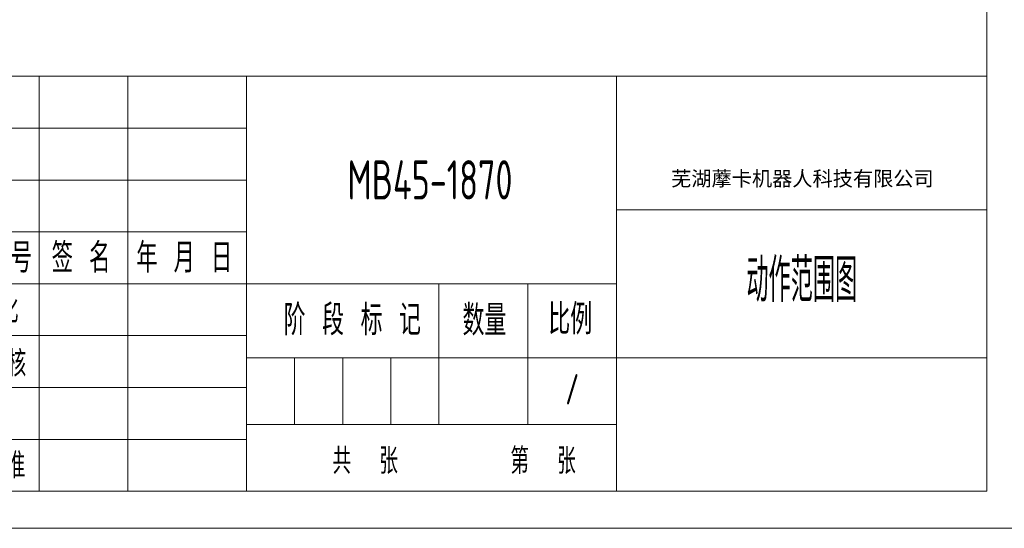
# Model space of a CAD drawing. Header units: millimetres. Extents: x -8713 to 3261, y -18743 to -8704.
# Tile 2 of 133: x -6162 to -1668, y -18743 to -16423. Entities that reach past the tile are written whole.
import ezdxf
from ezdxf.enums import TextEntityAlignment as Align

# ---------------------------------------------------------------- set-up
doc = ezdxf.new("R2010")
doc.units = ezdxf.units.MM
doc.header["$LTSCALE"] = 10
for name, color, linetype, lineweight in [('1轮廓实线层', 7, 'Continuous', 18), ('2细线层', 4, 'Continuous', 13), ('6文字层', 3, 'Continuous', 13), ('图框层', 7, 'Continuous', 18)]:
    doc.layers.add(name, color=color, linetype=linetype, lineweight=lineweight)
doc.styles.add('PC_TEXTSTYLE', font='ISOCP.SHX', dxfattribs={"width": 0.707, "bigfont": 'GBCBIG.SHX'})
doc.styles.add('仿宋体', font='txt')
doc.styles.add('标准汉字', font='gbenor.shx', dxfattribs={"bigfont": 'gbcbig.shx'})

# ---------------------------------------------------------------- blocks, each defined once
blk = doc.blocks.new('ZwmFrameMain_A4^_^无分区图框^_^portrait')
at = {"layer": '1轮廓实线层'}
for p in [(180, 287), (0, 0)]:
    blk.add_line(p, (180, 0), dxfattribs=at)
at = {"layer": '2细线层'}
blk.add_line((-25, -5), (185, -5), dxfattribs=at)
blk = doc.blocks.new('ZwmFrameMain_纵向标题栏')
at = {"layer": '1轮廓实线层'}
blk.add_line((-180, 56), (0, 56), dxfattribs=at)
at = {"layer": '2细线层', "color": 6, "linetype": 'Continuous'}
for p, q in [((-128, 0), (-128, 56)), ((-128, 28), (-128, 56)), ((-116, 0), (-116, 56)), ((-100, 0), (-100, 56)), ((-50, 0), (-50, 56)), ((-180, 49), (-100, 49)), ((-180, 42), (-100, 42)), ((-50, 38), (0, 38)), ((-180, 35), (-100, 35)), ((-180, 28), (-50, 28)), ((-74, 9), (-74, 28)), ((-62, 9), (-62, 28)), ((-180, 21), (-100, 21)), ((-100, 18), (0, 18)), ((-93.5, 9), (-93.5, 18)), ((-87, 9), (-87, 18)), ((-80.5, 9), (-80.5, 18)), ((-180, 14), (-100, 14)), ((-100, 9), (-50, 9)), ((-180, 7), (-100, 7))]:
    blk.add_line(p, q, dxfattribs=at)
at = {"layer": '6文字层', "color": 4, "linetype": 'Continuous', "insert": (-24.91, 42.09), "char_height": 2, "width": 55.1899, "attachment_point": 5, "style": '仿宋体'}
blk.add_mtext('芜湖藦卡机器人科技有限公司', dxfattribs=at)
at = {"layer": '6文字层', "color": 6, "style": '标准汉字'}
for s, insert, char_height, width, attachment_point in [('更改文件号', (-136.14, 31.5), 4, 29.3, 5), ('签 名', (-122.34, 31.5), 4, 14.8571, 5), ('年 月 日', (-108.39, 31.5), 4, 23.9643, 5), ('标准化', (-134.58, 24.45), 3.5, 15.4875, 5), ('阶 段 标 记', (-94.98, 21.04), 4.118, 30.425, 7), ('数量', (-70.82, 21), 4.118, 10.0187, 7), ('比例', (-59.23, 21.15), 4.118, 9.4062, 7), ('审  核', (-134.15, 17.23), 3.5, 16.4625, 5), ('共  张        第  张', (-88.37, 2.32), 3.5, 60.8437, 7), ('批  准', (-134.27, 3.47), 3.5, 16.5937, 5)]:
    blk.add_mtext(s, dxfattribs=dict(at, insert=insert, char_height=char_height, width=width, attachment_point=attachment_point))
at = {"layer": '6文字层', "color": 4, "style": 'PC_TEXTSTYLE', "flags": 8}
for tag, height, width, p, p2 in [('产品名称或材料标记', 5.29, 0.911854, (-90.89, 39.38), (-59.53, 39.38)), ('图样名称', 5.88, 2.846512, (-48.82, 25.54), (-1.18, 25.54)), ('图样代号', 5.88, 2.86875, (-48.82, 6.64), (-1.18, 6.64))]:
    blk.add_attdef(tag, text='', height=height, dxfattribs=dict(at, width=width)).set_placement(p, p2, align=Align.FIT)
at = {"layer": '6文字层', "color": 6, "style": 'PC_TEXTSTYLE', "width": 9.241641, "flags": 8}
blk.add_attdef('设计', text='', height=2.5, rotation=359.5768, dxfattribs=at).set_placement((-166.76, 23.52), (-157.52, 23.45), align=Align.FIT)
at = {"layer": '6文字层', "color": 6, "style": 'PC_TEXTSTYLE', "flags": 8}
for tag, height, width, p, p2 in [('审核', 2.5, 2.542374, (-166.6, 16.66), (-157.7, 16.66)), ('重量', 4.12, 1.685865, (-72.82, 11.88), (-63.18, 11.88)), ('比例', 4.12, 1.699352, (-60.82, 11.71), (-51.18, 11.71))]:
    blk.add_attdef(tag, text='', height=height, dxfattribs=dict(at, width=width)).set_placement(p, p2, align=Align.FIT)

msp = doc.modelspace()

# ---------------------------------------------------------------- block references
at = {"layer": '图框层', "xscale": 33.8, "yscale": 33.8, "zscale": 33.8}
msp.add_blockref('ZwmFrameMain_A4^_^无分区图框^_^portrait', (-7831.5, -18574), dxfattribs=at)
at = {"layer": '图框层'}
ref = msp.add_blockref('ZwmFrameMain_纵向标题栏', (-1747.5, -18574), dxfattribs=dict(at, xscale=33.8, yscale=33.8, zscale=33.8))
ref.add_attrib('比例', '/', dxfattribs={"layer": '6文字层', "color": 6, "height": 139.2, "style": 'PC_TEXTSTYLE', "width": 0.707}).set_placement((-3640.3, -18178.3), align=Align.CENTER)
ref.add_attrib('图样名称', '动作范围图', dxfattribs={"layer": '6文字层', "color": 4, "height": 198.82, "style": 'PC_TEXTSTYLE', "width": 0.707}).set_placement((-2592.5, -17710.7), align=Align.CENTER)
ref.add_attrib('产品名称或材料标记', 'MB45-1870', dxfattribs={"layer": '6文字层', "color": 4, "height": 178.94, "style": 'PC_TEXTSTYLE', "width": 0.707}).set_placement((-4289.5, -17243.1), align=Align.CENTER)

doc.saveas('drawing.dxf')
